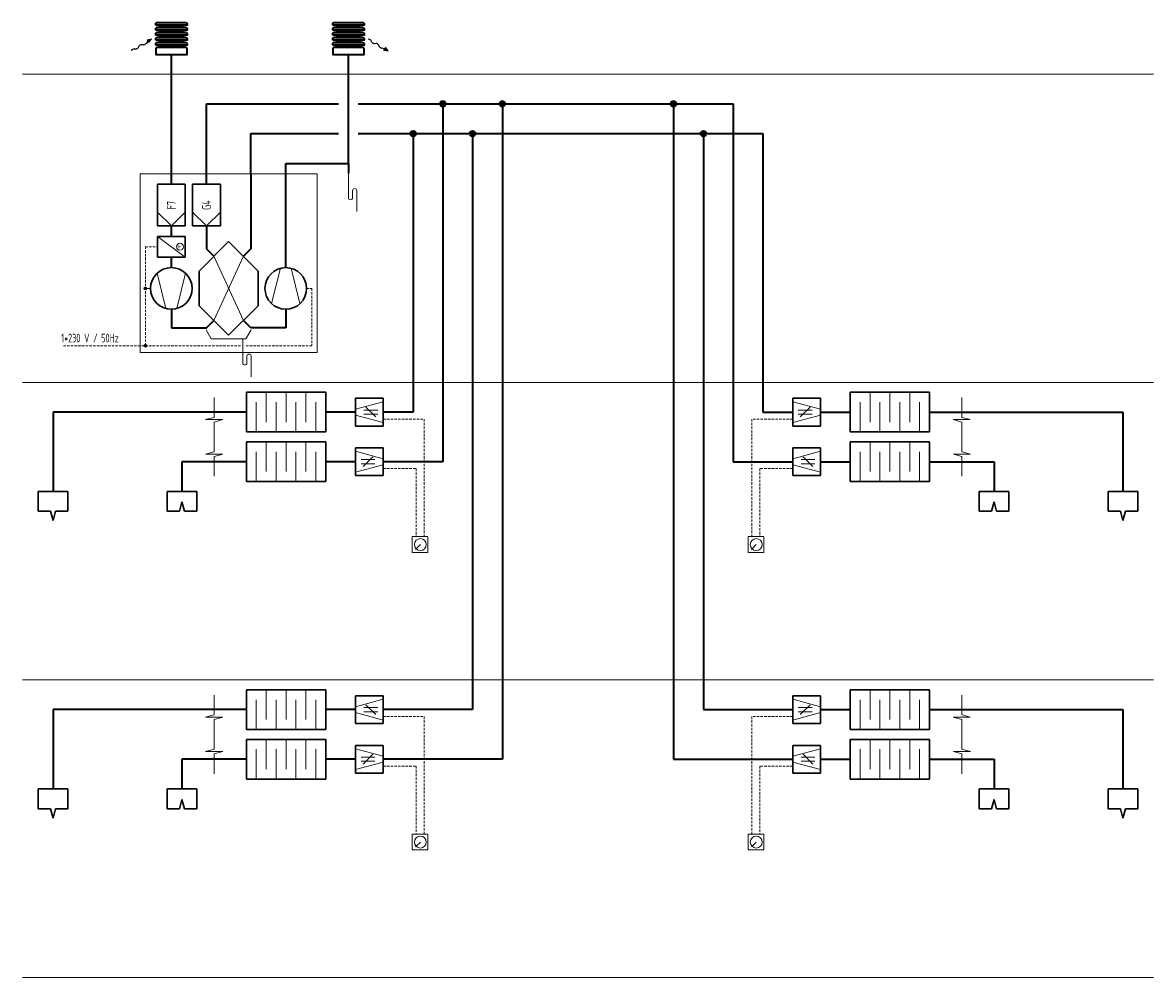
# Model space of a CAD drawing. Header units: millimetres. Extents: x 8221 to 89444, y -105166 to -5578.
# Tile 64 of 118: x 22728 to 34131, y -47757 to -38130. Entities that reach past the tile are written whole.
import ezdxf
from ezdxf.enums import TextEntityAlignment as Align

# ---------------------------------------------------------------- set-up
doc = ezdxf.new("R2010")
doc.units = ezdxf.units.MM
doc.linetypes.add('phl_thick', pattern=[0])
doc.linetypes.add('ČÁRKOVANÁ', pattern=[0.75, 0.5, -0.25])
for name, color, linetype, lineweight in [('4_VZT_POPIS_SYMBOLY', 7, 'Continuous', 15), ('4_VZT_POPIS_SYMBOLY @ 50', 7, 'Continuous', 15), ('VZT_30 DISTRIBUČNÍ PRVKY - OBRYS', 1, 'Continuous', 35), ('VZT_50 POPIS - OBECNE', 7, 'Continuous', 13), ('VZT_KOTY - DIMENZE', 7, 'Continuous', 5), ('VZT_POPIS - OBECNE', 7, 'Continuous', 5), ('VZT_POTRUBÍ - EHA (VÝFUK)', 14, 'Continuous', 35), ('VZT_POTRUBÍ - ETA (ODVOD)', 6, 'Continuous', 35), ('VZT_POTRUBÍ - ODA (SÁNÍ)', 3, 'Continuous', 35), ('VZT_POTRUBÍ - SUP (PŘÍVOD)', 5, 'Continuous', 35)]:
    doc.layers.add(name, color=color, linetype=linetype, lineweight=lineweight)
doc.styles.add('VZT_POPIS', font='isocp.shx', dxfattribs={"width": 0.6, "height": 125})

msp = doc.modelspace()

# ---------------------------------------------------------------- hatches: boundary and pattern name
at = {"layer": '4_VZT_POPIS_SYMBOLY'}
h = msp.add_hatch(color=256, dxfattribs=at)
h.dxf.hatch_style = 1
edge = h.paths.add_edge_path()
edge.add_arc((23966, -40810), 14, 0, 360)
h = msp.add_hatch(color=256, dxfattribs=at)
h.dxf.hatch_style = 1
edge = h.paths.add_edge_path()
edge.add_arc((23966, -41387), 14, 0, 360)
at = {"layer": 'VZT_POTRUBÍ - ETA (ODVOD)'}
h = msp.add_hatch(color=256, dxfattribs=at)
h.dxf.hatch_style = 1
edge = h.paths.add_edge_path()
edge.add_arc((26966, -38949), 28, 0, 360)
h = msp.add_hatch(color=256, dxfattribs=at)
h.dxf.hatch_style = 1
edge = h.paths.add_edge_path()
edge.add_arc((27566, -38949), 28, 0, 360)
h = msp.add_hatch(color=256, dxfattribs=at)
h.dxf.hatch_style = 1
edge = h.paths.add_edge_path()
edge.add_arc((29293, -38949), 28, 0, 360)
at = {"layer": 'VZT_POTRUBÍ - SUP (PŘÍVOD)'}
h = msp.add_hatch(color=256, dxfattribs=at)
h.dxf.hatch_style = 1
edge = h.paths.add_edge_path()
edge.add_arc((26666, -39249), 28, 0, 360)
h = msp.add_hatch(color=256, dxfattribs=at)
h.dxf.hatch_style = 1
edge = h.paths.add_edge_path()
edge.add_arc((27266, -39249), 28, 0, 360)
h = msp.add_hatch(color=256, dxfattribs=at)
h.dxf.hatch_style = 1
edge = h.paths.add_edge_path()
edge.add_arc((29593, -39249), 28, 0, 360)

# ---------------------------------------------------------------- linework, layer by layer
at = {"layer": '4_VZT_POPIS_SYMBOLY'}
for p, q in [((26013, -39649), (26013, -39894)), ((26055, -39824), (26055, -39894)), ((26097, -39824), (26097, -40034)), ((24228, -40180), (24088, -40040)), ((24228, -40180), (24368, -40040)), ((24582, -40180), (24442, -40040)), ((24582, -40180), (24722, -40040)), ((24088, -40285), (24368, -40495)), ((24174, -41012), (24085, -40656)), ((24282, -41012), (24371, -40656)), ((25328, -40607), (25239, -40963)), ((25436, -40607), (25525, -40963)), ((24578, -41226), (24631, -41317)), ((24980, -41317), (25032, -41226)), ((24631, -41317), (24980, -41317)), ((24948, -41317), (24948, -41562)), ((24990, -41492), (24990, -41562)), ((25032, -41492), (25032, -41702)), ((25085, -42257), (25085, -41957)), ((25185, -42157), (25185, -41857)), ((25285, -42257), (25285, -41957)), ((25385, -42157), (25385, -41857)), ((25485, -42257), (25485, -41957)), ((25585, -42157), (25585, -41857)), ((25685, -42257), (25685, -41957)), ((26365, -41952), (26085, -42027)), ((30494, -41952), (30774, -42027)), ((31174, -42257), (31174, -41957)), ((31274, -42157), (31274, -41857)), ((31374, -42257), (31374, -41957)), ((31474, -42157), (31474, -41857)), ((31574, -42257), (31574, -41957)), ((31674, -42157), (31674, -41857)), ((31774, -42257), (31774, -41957)), ((26309, -42036), (26169, -42036)), ((26289, -42106), (26190, -42007)), ((30550, -42036), (30690, -42036)), ((30570, -42106), (30669, -42007)), ((26365, -42162), (26085, -42087)), ((26309, -42078), (26169, -42078)), ((30494, -42162), (30774, -42087)), ((30550, -42078), (30690, -42078)), ((25185, -42657), (25185, -42357)), ((25385, -42657), (25385, -42357)), ((25585, -42657), (25585, -42357)), ((31274, -42657), (31274, -42357)), ((31474, -42657), (31474, -42357)), ((31674, -42657), (31674, -42357)), ((25085, -42757), (25085, -42457)), ((25285, -42757), (25285, -42457)), ((25485, -42757), (25485, -42457)), ((25685, -42757), (25685, -42457)), ((26085, -42452), (26365, -42527)), ((26162, -42606), (26261, -42507)), ((30774, -42452), (30494, -42527)), ((30697, -42606), (30598, -42507)), ((31174, -42757), (31174, -42457)), ((31374, -42757), (31374, -42457)), ((31574, -42757), (31574, -42457)), ((31774, -42757), (31774, -42457)), ((26085, -42662), (26365, -42587)), ((26141, -42536), (26281, -42536)), ((26141, -42578), (26281, -42578)), ((30774, -42662), (30494, -42587)), ((30718, -42536), (30578, -42536)), ((30718, -42578), (30578, -42578)), ((25185, -45157), (25185, -44857)), ((25385, -45157), (25385, -44857)), ((25585, -45157), (25585, -44857)), ((31274, -45157), (31274, -44857)), ((31474, -45157), (31474, -44857)), ((31674, -45157), (31674, -44857)), ((25085, -45257), (25085, -44957)), ((25285, -45257), (25285, -44957)), ((25485, -45257), (25485, -44957)), ((25685, -45257), (25685, -44957)), ((26365, -44952), (26085, -45027)), ((26309, -45036), (26169, -45036)), ((26289, -45106), (26190, -45007)), ((30494, -44952), (30774, -45027)), ((30550, -45036), (30690, -45036)), ((30570, -45106), (30669, -45007)), ((31174, -45257), (31174, -44957)), ((31374, -45257), (31374, -44957)), ((31574, -45257), (31574, -44957)), ((31774, -45257), (31774, -44957)), ((26365, -45162), (26085, -45087)), ((26309, -45078), (26169, -45078)), ((30494, -45162), (30774, -45087)), ((30550, -45078), (30690, -45078)), ((25185, -45657), (25185, -45357)), ((25385, -45657), (25385, -45357)), ((25585, -45657), (25585, -45357)), ((31274, -45657), (31274, -45357)), ((31474, -45657), (31474, -45357)), ((31674, -45657), (31674, -45357)), ((25085, -45757), (25085, -45457)), ((25285, -45757), (25285, -45457)), ((25485, -45757), (25485, -45457)), ((25685, -45757), (25685, -45457)), ((26085, -45452), (26365, -45527)), ((30774, -45452), (30494, -45527)), ((31174, -45757), (31174, -45457)), ((31374, -45757), (31374, -45457)), ((31574, -45757), (31574, -45457)), ((31774, -45757), (31774, -45457)), ((26085, -45662), (26365, -45587)), ((26141, -45536), (26281, -45536)), ((26141, -45578), (26281, -45578)), ((26162, -45606), (26261, -45507)), ((30774, -45662), (30494, -45587)), ((30718, -45536), (30578, -45536)), ((30718, -45578), (30578, -45578)), ((30697, -45606), (30598, -45507))]:
    msp.add_line(p, q, dxfattribs=at)
at = {"layer": '4_VZT_POPIS_SYMBOLY', "lineweight": 30}
for p, q in [((24088, -39760), (24088, -40180)), ((24368, -39760), (24088, -39760)), ((24368, -40180), (24368, -39760)), ((24442, -39760), (24442, -40180)), ((24722, -39760), (24442, -39760)), ((24722, -40180), (24722, -39760)), ((24088, -40180), (24368, -40180)), ((24442, -40180), (24722, -40180)), ((24088, -40285), (24088, -40495)), ((24368, -40285), (24088, -40285)), ((24368, -40495), (24368, -40285)), ((24805, -40338), (24508, -40635)), ((25102, -40635), (24805, -40338)), ((24088, -40495), (24368, -40495)), ((24508, -40635), (24508, -40985)), ((25102, -40985), (25102, -40635)), ((24508, -40985), (24805, -41282)), ((24805, -41282), (25102, -40985)), ((25785, -41857), (24985, -41857)), ((24985, -41857), (24985, -42257)), ((25785, -42257), (25785, -41857)), ((26365, -41917), (26085, -41917)), ((26085, -41917), (26085, -42197)), ((26365, -42197), (26365, -41917)), ((30494, -41917), (30774, -41917)), ((30494, -42197), (30494, -41917)), ((30774, -41917), (30774, -42197)), ((31074, -41857), (31874, -41857)), ((31074, -42257), (31074, -41857)), ((31874, -41857), (31874, -42257)), ((24985, -42257), (25785, -42257)), ((26085, -42197), (26365, -42197)), ((30774, -42197), (30494, -42197)), ((31874, -42257), (31074, -42257)), ((25785, -42357), (24985, -42357)), ((24985, -42357), (24985, -42757)), ((25785, -42757), (25785, -42357)), ((26085, -42417), (26365, -42417)), ((26085, -42697), (26085, -42417)), ((26365, -42417), (26365, -42697)), ((30774, -42417), (30494, -42417)), ((30494, -42417), (30494, -42697)), ((30774, -42697), (30774, -42417)), ((31074, -42357), (31874, -42357)), ((31074, -42757), (31074, -42357)), ((31874, -42357), (31874, -42757)), ((24985, -42757), (25785, -42757)), ((26365, -42697), (26085, -42697)), ((30494, -42697), (30774, -42697)), ((31874, -42757), (31074, -42757)), ((23185, -42857), (22885, -42857)), ((22885, -42857), (22885, -43057)), ((23185, -43057), (23185, -42857)), ((24485, -42857), (24185, -42857)), ((24185, -42857), (24185, -43057)), ((24485, -43057), (24485, -42857)), ((32374, -43057), (32374, -42857)), ((32374, -42857), (32674, -42857)), ((32674, -42857), (32674, -43057)), ((33674, -43057), (33674, -42857)), ((33674, -42857), (33974, -42857)), ((33974, -42857), (33974, -43057)), ((24310, -43057), (24335, -42963)), ((24335, -42963), (24360, -43057)), ((32524, -42963), (32499, -43057)), ((32549, -43057), (32524, -42963)), ((22885, -43057), (23010, -43057)), ((23010, -43057), (23035, -43150)), ((23035, -43150), (23060, -43057)), ((23060, -43057), (23185, -43057)), ((24185, -43057), (24310, -43057)), ((24360, -43057), (24485, -43057)), ((32499, -43057), (32374, -43057)), ((32674, -43057), (32549, -43057)), ((33799, -43057), (33674, -43057)), ((33824, -43150), (33799, -43057)), ((33849, -43057), (33824, -43150)), ((33974, -43057), (33849, -43057)), ((25785, -44857), (24985, -44857)), ((24985, -44857), (24985, -45257)), ((25785, -45257), (25785, -44857)), ((26365, -44917), (26085, -44917)), ((26085, -44917), (26085, -45197)), ((26365, -45197), (26365, -44917)), ((30494, -44917), (30774, -44917)), ((30494, -45197), (30494, -44917)), ((30774, -44917), (30774, -45197)), ((31074, -44857), (31874, -44857)), ((31074, -45257), (31074, -44857)), ((31874, -44857), (31874, -45257)), ((24985, -45257), (25785, -45257)), ((26085, -45197), (26365, -45197)), ((30774, -45197), (30494, -45197)), ((31874, -45257), (31074, -45257)), ((25785, -45357), (24985, -45357)), ((24985, -45357), (24985, -45757)), ((25785, -45757), (25785, -45357)), ((31074, -45357), (31874, -45357)), ((31074, -45757), (31074, -45357)), ((31874, -45357), (31874, -45757)), ((26085, -45417), (26365, -45417)), ((26085, -45697), (26085, -45417)), ((26365, -45417), (26365, -45697)), ((30774, -45417), (30494, -45417)), ((30494, -45417), (30494, -45697)), ((30774, -45697), (30774, -45417)), ((26365, -45697), (26085, -45697)), ((30494, -45697), (30774, -45697)), ((24985, -45757), (25785, -45757)), ((31874, -45757), (31074, -45757)), ((23185, -45857), (22885, -45857)), ((22885, -45857), (22885, -46057)), ((23185, -46057), (23185, -45857)), ((24485, -45857), (24185, -45857)), ((24185, -45857), (24185, -46057)), ((24485, -46057), (24485, -45857)), ((32374, -46057), (32374, -45857)), ((32374, -45857), (32674, -45857)), ((32674, -45857), (32674, -46057)), ((33674, -46057), (33674, -45857)), ((33674, -45857), (33974, -45857)), ((33974, -45857), (33974, -46057)), ((22885, -46057), (23010, -46057)), ((23010, -46057), (23035, -46150)), ((23035, -46150), (23060, -46057)), ((23060, -46057), (23185, -46057)), ((24185, -46057), (24310, -46057)), ((24310, -46057), (24335, -45963)), ((24335, -45963), (24360, -46057)), ((24360, -46057), (24485, -46057)), ((32499, -46057), (32374, -46057)), ((32524, -45963), (32499, -46057)), ((32549, -46057), (32524, -45963)), ((32674, -46057), (32549, -46057)), ((33799, -46057), (33674, -46057)), ((33824, -46150), (33799, -46057)), ((33849, -46057), (33824, -46150)), ((33974, -46057), (33849, -46057))]:
    msp.add_line(p, q, dxfattribs=at)
at = {"layer": '4_VZT_POPIS_SYMBOLY'}
for centre, radius in [((24315, -40390), 35), ((23966, -40810), 14), ((23966, -41387), 14)]:
    msp.add_circle(centre, radius, dxfattribs=at)
at = {"layer": '4_VZT_POPIS_SYMBOLY', "lineweight": 30}
for centre in [(24228, -40810), (25382, -40810)]:
    msp.add_circle(centre, 210, dxfattribs=at)
at = {"layer": '4_VZT_POPIS_SYMBOLY'}
for centre, start, end in [((26034, -39894), 180, 0), ((26076, -39824), 0, 180), ((25011, -41492), 0, 180), ((24969, -41562), 180, 0)]:
    msp.add_arc(centre, 21, start, end, dxfattribs=at)
at = {"layer": 'VZT_30 DISTRIBUČNÍ PRVKY - OBRYS', "linetype": 'phl_thick'}
for points in [[(24071, -38154), (24071, -38140, -0.414214), (24081, -38130), (24376, -38130, -0.414214), (24386, -38140), (24386, -38154)], [(24071, -38204), (24071, -38190, -0.414214), (24081, -38180), (24376, -38180, -0.414214), (24386, -38190), (24386, -38204)], [(25855, -38154), (25855, -38140, -0.414214), (25866, -38130), (26161, -38130, -0.414214), (26171, -38140), (26171, -38154)], [(25855, -38204), (25855, -38190, -0.414214), (25866, -38180), (26161, -38180, -0.414214), (26171, -38190), (26171, -38204)], [(24071, -38255), (24071, -38240, -0.414214), (24081, -38230), (24376, -38230, -0.414214), (24386, -38240), (24386, -38255)], [(24071, -38305), (24071, -38291, -0.414214), (24081, -38281), (24376, -38281, -0.414214), (24386, -38291), (24386, -38305)], [(25855, -38255), (25855, -38240, -0.414214), (25866, -38230), (26161, -38230, -0.414214), (26171, -38240), (26171, -38255)], [(25855, -38305), (25855, -38291, -0.414214), (25866, -38281), (26161, -38281, -0.414214), (26171, -38291), (26171, -38305)], [(24071, -38356), (24071, -38341, -0.414214), (24081, -38331), (24376, -38331, -0.414214), (24386, -38341), (24386, -38356)], [(25855, -38356), (25855, -38341, -0.414214), (25866, -38331), (26161, -38331, -0.414214), (26171, -38341), (26171, -38356)]]:
    msp.add_lwpolyline(points, format="xyb", close=True, dxfattribs=at)
for points in [[(24131, -38174), (24131, -38160), (24325, -38160), (24325, -38174)], [(25916, -38174), (25916, -38160), (26110, -38160), (26110, -38174)], [(24131, -38224), (24131, -38210), (24325, -38210), (24325, -38224)], [(24131, -38275), (24131, -38261), (24325, -38261), (24325, -38275)], [(24131, -38325), (24131, -38311), (24325, -38311), (24325, -38325)], [(25916, -38224), (25916, -38210), (26110, -38210), (26110, -38224)], [(25916, -38275), (25916, -38261), (26110, -38261), (26110, -38275)], [(25916, -38325), (25916, -38311), (26110, -38311), (26110, -38325)], [(24325, -38374), (24325, -38359), (24131, -38359), (24131, -38374)], [(26110, -38374), (26110, -38359), (25916, -38359), (25916, -38374)]]:
    msp.add_lwpolyline(points, close=True, dxfattribs=at)
for points in [[(24071, -38390), (24071, -38450), (24386, -38450), (24386, -38390, 0.414214), (24376, -38380), (24081, -38380, 0.414214), (24071, -38390)], [(25856, -38390), (25856, -38450), (26171, -38450), (26171, -38390, 0.414214), (26160, -38380), (25866, -38380, 0.414214), (25856, -38390)]]:
    msp.add_lwpolyline(points, format="xyb", dxfattribs=at)
for centre, start, end in [((24185, -38836), 94.6512, 99.003), ((24272, -38836), 80.997, 85.3488), ((25970, -38836), 94.6512, 99.003), ((26056, -38836), 80.997, 85.3488), ((24185, -38887), 94.6512, 99.003), ((24185, -38937), 94.6512, 99.003), ((24272, -38887), 80.997, 85.3488), ((24272, -38937), 80.997, 85.3488), ((25970, -38887), 94.6512, 99.003), ((25970, -38937), 94.6512, 99.003), ((26056, -38887), 80.997, 85.3488), ((26056, -38937), 80.997, 85.3488), ((24185, -38988), 94.6512, 99.003), ((24185, -39036), 94.6512, 99.003), ((24272, -38988), 80.997, 85.3488), ((24271, -39036), 80.997, 85.3488), ((25970, -38988), 94.6512, 99.003), ((25970, -39036), 94.6512, 99.003), ((26056, -38988), 80.997, 85.3488), ((26056, -39036), 80.997, 85.3488)]:
    msp.add_arc(centre, 665, start, end, dxfattribs=at)
at = {"layer": 'VZT_50 POPIS - OBECNE', "color": 0, "lineweight": -2}
for p, q in [((24027, -38297), (23983, -38307)), ((23983, -38307), (23990, -38319)), ((23997, -38331), (24027, -38297)), ((26251, -38326), (26244, -38313)), ((23868, -38396), (23853, -38396)), ((23901, -38367), (23895, -38380)), ((23947, -38352), (23928, -38352)), ((23990, -38319), (23970, -38342)), ((23997, -38331), (23990, -38319)), ((26292, -38341), (26278, -38342)), ((26328, -38373), (26319, -38356)), ((26379, -38394), (26349, -38388)), ((26372, -38406), (26379, -38394)), ((26372, -38406), (26416, -38415)), ((26386, -38381), (26379, -38394)), ((26416, -38415), (26386, -38381))]:
    msp.add_line(p, q, dxfattribs=at)
at = {"layer": 'VZT_50 POPIS - OBECNE'}
for p, q in [((26218, -38298), (26214, -38298)), ((23827, -38410), (23825, -38414))]:
    msp.add_line(p, q, dxfattribs=at)
at = {"layer": 'VZT_50 POPIS - OBECNE', "linetype": 'phl_thick'}
for p, q in [((22728, -38649), (34131, -38649)), ((24657, -40486), (24954, -41133)), ((24657, -41133), (24954, -40486)), ((24018, -40810), (23966, -40810)), ((22728, -41757), (34131, -41757)), ((24661, -42110), (24661, -41910)), ((32198, -42110), (32198, -41910)), ((24574, -42133), (24661, -42110)), ((24747, -42133), (24574, -42133)), ((24660, -42157), (24747, -42133)), ((24660, -42457), (24660, -42157)), ((32199, -42157), (32113, -42133)), ((32113, -42133), (32285, -42133)), ((32285, -42133), (32198, -42110)), ((32199, -42457), (32199, -42157)), ((24573, -42480), (24660, -42457)), ((24746, -42480), (24573, -42480)), ((24659, -42503), (24746, -42480)), ((24659, -42703), (24659, -42503)), ((32200, -42503), (32114, -42480)), ((32114, -42480), (32286, -42480)), ((32286, -42480), (32199, -42457)), ((32200, -42703), (32200, -42503)), ((26816, -43312), (26656, -43312)), ((26656, -43312), (26656, -43472)), ((26816, -43472), (26816, -43312)), ((30203, -43312), (30043, -43312)), ((30043, -43312), (30043, -43472)), ((30203, -43472), (30203, -43312)), ((26656, -43472), (26816, -43472)), ((30043, -43472), (30203, -43472)), ((22728, -44757), (34131, -44757)), ((24661, -45110), (24661, -44910)), ((32198, -45110), (32198, -44910)), ((24574, -45133), (24661, -45110)), ((24747, -45133), (24574, -45133)), ((24660, -45157), (24747, -45133)), ((32199, -45157), (32113, -45133)), ((32113, -45133), (32285, -45133)), ((32285, -45133), (32198, -45110)), ((24660, -45457), (24660, -45157)), ((32199, -45457), (32199, -45157)), ((24573, -45480), (24660, -45457)), ((24746, -45480), (24573, -45480)), ((24659, -45503), (24746, -45480)), ((32200, -45503), (32114, -45480)), ((32114, -45480), (32286, -45480)), ((32286, -45480), (32199, -45457)), ((24659, -45703), (24659, -45503)), ((32200, -45703), (32200, -45503)), ((26816, -46312), (26656, -46312)), ((26656, -46312), (26656, -46472)), ((26816, -46312), (26656, -46312)), ((26656, -46312), (26656, -46472)), ((26816, -46472), (26816, -46312)), ((26816, -46472), (26816, -46312)), ((30203, -46312), (30043, -46312)), ((30043, -46312), (30043, -46472)), ((30203, -46472), (30203, -46312)), ((26656, -46472), (26816, -46472)), ((26656, -46472), (26816, -46472)), ((30043, -46472), (30203, -46472)), ((22728, -47757), (34131, -47757))]:
    msp.add_line(p, q, dxfattribs=at)
at = {"layer": 'VZT_50 POPIS - OBECNE', "linetype": 'ČÁRKOVANÁ', "ltscale": 50}
for p, q in [((23966, -41387), (23966, -40390)), ((23966, -40390), (24088, -40390)), ((25592, -40810), (25645, -40810)), ((25645, -40810), (25645, -41387)), ((24927, -41387), (23131, -41387)), ((25645, -41387), (24969, -41387)), ((26365, -42127), (26776, -42127)), ((26776, -42127), (26776, -43312)), ((30494, -42127), (30083, -42127)), ((30083, -42127), (30083, -43312)), ((26365, -42627), (26696, -42627)), ((26696, -42627), (26696, -43312)), ((30494, -42627), (30163, -42627)), ((30163, -42627), (30163, -43312)), ((26365, -45127), (26776, -45127)), ((26776, -45127), (26776, -46312)), ((30494, -45127), (30083, -45127)), ((30083, -45127), (30083, -46312)), ((26365, -45627), (26696, -45627)), ((26696, -45627), (26696, -46312)), ((30494, -45627), (30163, -45627)), ((30163, -45627), (30163, -46312))]:
    msp.add_line(p, q, dxfattribs=at)
at = {"layer": 'VZT_50 POPIS - OBECNE', "color": 0, "lineweight": -2}
for centre, major_axis, start_param, end_param in [((26226, -38313), (18.8, -10.5), 0.766537, 2.320574), ((23844, -38411), (18.5, 11), 0.766537, 2.320574), ((23877, -38380), (18.5, 11), 3.908129, 5.516649), ((23919, -38367), (18.5, 11), 0.766537, 2.375056), ((23956, -38336), (18.5, 11), 3.908129, 5.191299), ((26269, -38326), (18.8, -10.5), 3.908129, 5.516649), ((26301, -38356), (18.8, -10.5), 0.766537, 2.375056), ((26346, -38372), (18.8, -10.5), 3.908129, 5.191299)]:
    msp.add_ellipse(centre, major_axis=major_axis, ratio=0.625, start_param=start_param, end_param=end_param, dxfattribs=at)
for points in [[(23997, -38331), (23983, -38307), (24027, -38297)], [(26372, -38406), (26386, -38381), (26416, -38415)]]:
    msp.add_solid(points, dxfattribs=at)
at = {"layer": 'VZT_KOTY - DIMENZE'}
for p, q in [((26739, -43392), (26689, -43441)), ((30126, -43392), (30077, -43441)), ((26739, -46392), (26689, -46441)), ((26739, -46392), (26689, -46441)), ((30126, -46392), (30077, -46441))]:
    msp.add_line(p, q, dxfattribs=at)
at = {"layer": 'VZT_POPIS - OBECNE'}
for p, q in [((23913, -39655), (25697, -39655)), ((23913, -41457), (23913, -39655)), ((25697, -39655), (25697, -41457)), ((25697, -41457), (23913, -41457))]:
    msp.add_line(p, q, dxfattribs=at)
for centre in [(26739, -43392), (30126, -43392), (26739, -46392), (26739, -46392), (30126, -46392)]:
    msp.add_circle(centre, 60, dxfattribs=at)
at = {"layer": 'VZT_POTRUBÍ - EHA (VÝFUK)'}
for p, q in [((26013, -39549), (26013, -38450)), ((25382, -39655), (25382, -39549)), ((25382, -39549), (26013, -39549)), ((26013, -39549), (26013, -39649)), ((25382, -40600), (25382, -39655)), ((25382, -41020), (25382, -41207)), ((25028, -41207), (24954, -41133)), ((25382, -41207), (25028, -41207))]:
    msp.add_line(p, q, dxfattribs=at)
at = {"layer": 'VZT_POTRUBÍ - ETA (ODVOD)'}
for p, q in [((24582, -39655), (24582, -38949)), ((24582, -38949), (25913, -38949)), ((26113, -38949), (29893, -38949)), ((26966, -38949), (26966, -42557)), ((27566, -38949), (27566, -45557)), ((29293, -38949), (29293, -45557)), ((29893, -38949), (29893, -42557)), ((24582, -39760), (24582, -39655)), ((24582, -40180), (24582, -40412)), ((24582, -40412), (24657, -40486)), ((24985, -42557), (24335, -42557)), ((24335, -42557), (24335, -42857)), ((26085, -42557), (25785, -42557)), ((26966, -42557), (26365, -42557)), ((29893, -42557), (30494, -42557)), ((30774, -42557), (31074, -42557)), ((31874, -42557), (32524, -42557)), ((32524, -42557), (32524, -42857)), ((24985, -45557), (24335, -45557)), ((24335, -45557), (24335, -45857)), ((26085, -45557), (25785, -45557)), ((27566, -45557), (26365, -45557)), ((29293, -45557), (30494, -45557)), ((30774, -45557), (31074, -45557)), ((31874, -45557), (32524, -45557)), ((32524, -45557), (32524, -45857))]:
    msp.add_line(p, q, dxfattribs=at)
for centre in [(26966, -38949), (27566, -38949), (29293, -38949)]:
    msp.add_circle(centre, 28, dxfattribs=at)
at = {"layer": 'VZT_POTRUBÍ - ODA (SÁNÍ)'}
for p, q in [((24228, -39655), (24228, -38450)), ((24228, -39760), (24228, -39655)), ((24228, -40285), (24228, -40180)), ((24228, -40600), (24228, -40495)), ((24228, -41020), (24228, -41207)), ((24582, -41207), (24657, -41133)), ((24228, -41207), (24582, -41207))]:
    msp.add_line(p, q, dxfattribs=at)
at = {"layer": 'VZT_POTRUBÍ - SUP (PŘÍVOD)'}
for p, q in [((25028, -39655), (25028, -39249)), ((25028, -39249), (25913, -39249)), ((26113, -39249), (30193, -39249)), ((26666, -39249), (26666, -42057)), ((27266, -39249), (27266, -45057)), ((29593, -39249), (29593, -45057)), ((30193, -39249), (30193, -42057)), ((25028, -39655), (25028, -40412)), ((25028, -40412), (24954, -40486)), ((24985, -42057), (23035, -42057)), ((23035, -42057), (23035, -42857)), ((26085, -42057), (25785, -42057)), ((26666, -42057), (26365, -42057)), ((30193, -42057), (30494, -42057)), ((30774, -42057), (31074, -42057)), ((31874, -42057), (33824, -42057)), ((33824, -42057), (33824, -42857)), ((24985, -45057), (23035, -45057)), ((23035, -45057), (23035, -45857)), ((26085, -45057), (25785, -45057)), ((27266, -45057), (26365, -45057)), ((29593, -45057), (30494, -45057)), ((30774, -45057), (31074, -45057)), ((31874, -45057), (33824, -45057)), ((33824, -45057), (33824, -45857))]:
    msp.add_line(p, q, dxfattribs=at)
for centre in [(26666, -39249), (27266, -39249), (29593, -39249)]:
    msp.add_circle(centre, 28, dxfattribs=at)

# ---------------------------------------------------------------- texts
at = {"layer": '4_VZT_POPIS_SYMBOLY @ 50', "style": 'VZT_POPIS', "width": 0.7}
for s, rotation, p in [('F7', 90, (24228, -39970)), ('G4', 90, (24582, -39970)), ('+', 270, (24315, -40390))]:
    msp.add_text(s, height=87.5, rotation=rotation, dxfattribs=at).set_placement(p, align=Align.MIDDLE)
msp.add_text('1*230 V / 50Hz', height=87.5, dxfattribs=at).set_placement((23407, -41310), align=Align.MIDDLE)

doc.saveas('drawing.dxf')
